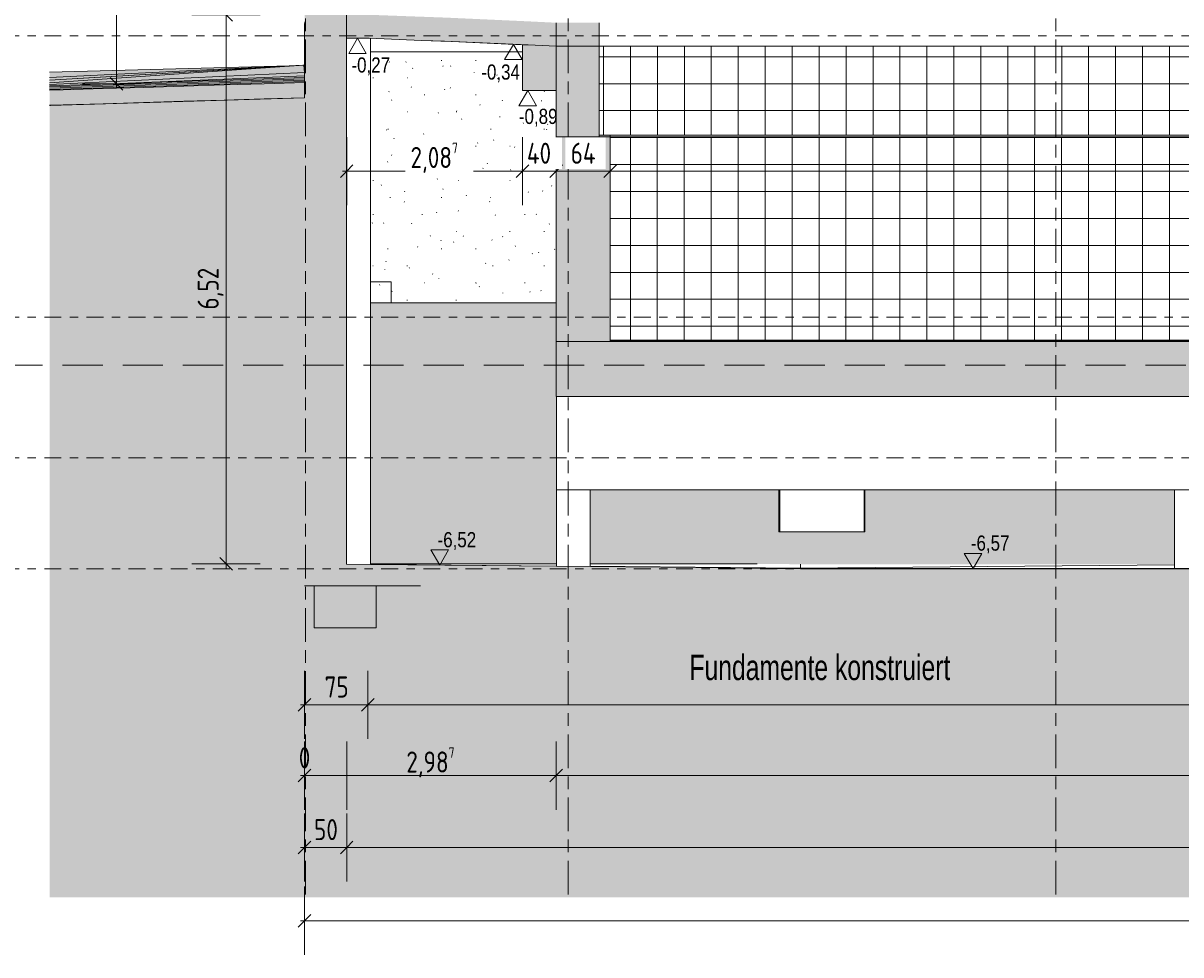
# Model space of a CAD drawing. Header units: metres. Extents: x 2 to 230, y -14 to 869.
# Tile 2 of 71: x 17 to 31, y -14 to -3. Entities that reach past the tile are written whole.
import ezdxf

# ---------------------------------------------------------------- set-up
doc = ezdxf.new("R2010")
doc.units = ezdxf.units.M
for name, pattern in [('_Ebene_', [0.4, 0.2, -0.1, 0, -0.1]), ('_Rasterlinie_', [0.75, 0.4, -0.1, 0.15, -0.1]), ('Abgebrochen', [0.714375, 0.47625, -0.238125])]:
    doc.linetypes.add(name, pattern=pattern)
for name, color, linetype, lineweight in [('A_Bem', 7, 'Continuous', 5), ('A_Bem-100', 7, 'Continuous', 5), ('A_Detailelemente', 7, 'Continuous', 9), ('A_Ebenen', 50, 'Continuous', 5), ('A_Geschossdecken', 7, 'Continuous', 5), ('A_Geschossdecken_Oberflächenschraffur', 7, 'Continuous', 5), ('A_Geschossdecken_Schraffur', 7, 'Continuous', 5), ('A_Hoehenkoten', 124, 'Continuous', 5), ('A_Linien_Feine Linien', 7, 'Continuous', 5), ('A_Notizen', 50, 'Continuous', 5), ('A_Raster', 128, 'Continuous', 5), ('A_Skelettbau_Tragwerk Stahlbeton', 142, 'Continuous', 5), ('A_Tragwerksstützen', 7, 'Continuous', 5), ('A_Tuer', 128, 'Continuous', 5), ('A_Türen_Element', 128, 'Continuous', 5), ('A_Türen_Rahmen', 128, 'Continuous', 5), ('A_Wand', 244, 'Continuous', 5), ('A_Wand_Schraff', 1, 'Continuous', 5), ('A_Wände_Oberflächenschraffur', 244, 'Continuous', 5)]:
    doc.layers.add(name, color=color, linetype=linetype, lineweight=lineweight)
doc.styles.add('Arial', font='arial.ttf', dxfattribs={"width": 0.8, "height": 0.18})
doc.styles.add('Arial_1', font='arial.ttf', dxfattribs={"width": 0.7, "height": 0.3})
doc.styles.add('ISOCPEUR_1', font='isocpeur.ttf', dxfattribs={"width": 0.8, "height": 0.25})
doc.dimstyles.new('BLB-Standard_2_5_Aussen', dxfattribs={"dimscale": 0.3048, "dimtxt": 0.248995, "dimasz": 0.492126, "dimexe": 1.32874, "dimexo": 0.0625, "dimgap": 0.032808, "dimtad": 1, "dimrnd": 0.001, "dimzin": 0, "dimdsep": 46, "dimtxsty": 'ISOCPEUR_1', "dimblk1": 'OBLIQUE', "dimblk2": 'OBLIQUE', "dimsah": 1, "dimcen": 0.09, "dimdle": 0.164042, "dimazin": 0, "dimtfac": 1, "dimtdec": 4, "dimtix": 1, "dimtmove": 0, "dimatfit": 3, "dimfxl": 1.32874, "dimfxlon": 1, "dimtvp": 1, "dimtolj": 1, "dimtzin": 0, "dimarcsym": 2})
doc.dimstyles.new('BLB-Standard_2_5_Aussen_1', dxfattribs={"dimscale": 0.3048, "dimtxt": 0.248995, "dimasz": 0.492126, "dimexe": 1.32874, "dimexo": 0.0625, "dimgap": 0.032808, "dimtad": 1, "dimdec": 1, "dimlfac": 100, "dimrnd": 0.1, "dimdsep": 46, "dimtxsty": 'ISOCPEUR_1', "dimblk1": 'OBLIQUE', "dimblk2": 'OBLIQUE', "dimsah": 1, "dimcen": 0.09, "dimdle": 0.164042, "dimazin": 0, "dimtfac": 1, "dimtdec": 4, "dimtix": 1, "dimtmove": 0, "dimatfit": 3, "dimfxl": 1.32874, "dimfxlon": 1, "dimtvp": 1, "dimtolj": 1, "dimtzin": 0, "dimarcsym": 2})
doc.dimstyles.new('BLB-Standard_2_5_Aussen_maskiert', dxfattribs={"dimscale": 0.3048, "dimtxt": 0.248995, "dimasz": 0.492126, "dimexe": 1.32874, "dimexo": 0.0625, "dimgap": 0.032808, "dimtad": 1, "dimdec": 1, "dimlfac": 100, "dimrnd": 0.1, "dimdsep": 46, "dimtxsty": 'ISOCPEUR_1', "dimblk1": 'OBLIQUE', "dimblk2": 'OBLIQUE', "dimsah": 1, "dimcen": 0.09, "dimdle": 0.164042, "dimazin": 0, "dimtfac": 1, "dimtdec": 4, "dimtix": 1, "dimtmove": 0, "dimatfit": 3, "dimfxl": 1.32874, "dimfxlon": 1, "dimtvp": 1, "dimtfill": 1, "dimtolj": 1, "dimtzin": 0, "dimarcsym": 2})
doc.dimstyles.new('BLB-Standard_2_5_Aussen_maskiert_1', dxfattribs={"dimscale": 0.3048, "dimtxt": 0.248995, "dimasz": 0.492126, "dimexe": 1.32874, "dimexo": 0.0625, "dimgap": 0.032808, "dimtad": 1, "dimrnd": 0.001, "dimzin": 0, "dimdsep": 46, "dimtxsty": 'ISOCPEUR_1', "dimblk1": 'OBLIQUE', "dimblk2": 'OBLIQUE', "dimsah": 1, "dimcen": 0.09, "dimdle": 0.164042, "dimazin": 0, "dimtfac": 1, "dimtdec": 4, "dimtix": 1, "dimtmove": 0, "dimatfit": 3, "dimfxl": 1.32874, "dimfxlon": 1, "dimtvp": 1, "dimtfill": 1, "dimtolj": 1, "dimtzin": 0, "dimarcsym": 2})
pattern_1 = [(0.001, (0.0962466, -6.664), (-5.236e-08, 0.003), []), (90, (0.09625, -6.664), (-0.32, 2e-17), [])]
pattern_2 = [(0, (0.11825, 18.796), (0.813, 0.203), [0.007, -0.603, 0.007, -0.603, -3.251]), (0, (0.11825, 18.796), (0.813, 0.203), [-1.219, 0.007, -1.212, 0.007, -0.603, -1.422]), (0, (0.11825, 18.796), (0.813, 0.203), [-3.048, 0.007, -0.4, 0.007, -1.009]), (120, (0.42325, 18.897), (-0.58230316, 0.60257865), [0.007, -0.603, 0.007, -0.603, -3.251]), (120, (0.42325, 18.897), (-0.58230316, 0.60257865), [-1.219, 0.007, -1.212, 0.007, -0.603, -1.422]), (120, (0.42325, 18.897), (-0.58230316, 0.60257865), [-3.048, 0.007, -0.4, 0.007, -1.009]), (240, (0.52425, 19.304), (-0.23069684, -0.80557865), [0.007, -0.603, 0.007, -0.603, -3.251]), (240, (0.52425, 19.304), (-0.23069684, -0.80557865), [-1.219, 0.007, -1.212, 0.007, -0.603, -1.422]), (240, (0.52425, 19.304), (-0.23069684, -0.80557865), [-3.048, 0.007, -0.4, 0.007, -1.009])]
pattern_3 = [(0, (0.09925, 18.796), (0, 0.32), []), (90, (0.09925, 18.796), (-0.32, 2e-17), [])]
pattern_4 = [(0, (0.10025, 18.796), (0, 0.32), []), (90, (0.10025, 18.796), (-0.32, 2e-17), [])]

# ---------------------------------------------------------------- blocks, each defined once
blk = doc.blocks.new('TU DF 1 - Stahl-Eckzarge flächenbündig - DL - 1000 x 2020-8580540-G')
at = {"layer": 'A_Türen_Element', "color": 250, "lineweight": 9}
for p, q in [((-17.579, -8.425), (-17.579, -8.925)), ((-16.577, -8.925), (-16.577, -8.425)), ((-16.577, -8.925), (-17.579, -8.925))]:
    blk.add_line(p, q, dxfattribs=at)
at = {"layer": 'A_Türen_Rahmen', "color": 250, "lineweight": 9}
for p, q in [((-17.588, -8.425), (-17.588, -8.925)), ((-17.583, -8.925), (-17.583, -8.425)), ((-16.573, -8.925), (-16.573, -8.425)), ((-16.568, -8.425), (-16.568, -8.925)), ((-17.588, -8.925), (-17.583, -8.925)), ((-16.568, -8.925), (-16.573, -8.925)), ((-16.568, -8.925), (-16.568, -8.925))]:
    blk.add_line(p, q, dxfattribs=at)
blk = doc.blocks.new('DIMBLOCK1-G')
at = {"layer": 'A_Bem-100'}
for p, q in [((20.231, -13.137), (20.231, -13.947)), ((20.231, -13.542), (20.231, -13.137)), ((72.082, -13.137), (72.082, -13.947)), ((72.082, -13.542), (72.082, -13.137)), ((20.181, -13.542), (72.132, -13.542))]:
    blk.add_line(p, q, dxfattribs=at)
at = {"layer": 'A_Bem-100', "lineweight": 9}
for p, q in [((20.231, -13.542), (20.306, -13.467)), ((72.082, -13.542), (72.157, -13.467)), ((20.231, -13.542), (20.156, -13.617)), ((72.082, -13.542), (72.007, -13.617))]:
    blk.add_line(p, q, dxfattribs=at)
at = {"layer": 'A_Bem-100', "color": 0, "insert": (45.835, -13.205), "char_height": 0.25, "width": 0.77084, "attachment_point": 1, "line_spacing_factor": 1.149209, "style": 'ISOCPEUR_1'}
blk.add_mtext('51,85\\A2\\H0.5x;\\S1^  ;\\H2x;', dxfattribs=at)
blk = doc.blocks.new('_Oblique')
at = {"color": 0, "linetype": 'ByBlock', "lineweight": -2}
blk.add_line((-0.5, -0.5), (0.5, 0.5), dxfattribs=at)
blk = doc.blocks.new('DIMBLOCK2-G')
at = {"layer": 'A_Bem-100'}
for p, q in [((20.231, -12.267), (20.231, -13.077)), ((20.231, -12.672), (20.231, -12.267)), ((20.731, -12.267), (20.731, -13.077)), ((20.731, -12.672), (20.731, -12.267)), ((20.181, -12.672), (20.731, -12.672))]:
    blk.add_line(p, q, dxfattribs=at)
at = {"layer": 'A_Bem-100', "lineweight": 9}
for p, q in [((20.231, -12.672), (20.306, -12.597)), ((20.731, -12.672), (20.806, -12.597)), ((20.231, -12.672), (20.156, -12.747)), ((20.731, -12.672), (20.656, -12.747))]:
    blk.add_line(p, q, dxfattribs=at)
at = {"layer": 'A_Bem-100', "color": 0, "insert": (20.344, -12.335), "char_height": 0.25, "width": 0.32865, "attachment_point": 1, "line_spacing_factor": 1.149209, "style": 'ISOCPEUR_1'}
blk.add_mtext('50', dxfattribs=at)
blk = doc.blocks.new('DIMBLOCK3-G')
at = {"layer": 'A_Bem-100'}
for p, q in [((20.731, -12.267), (20.731, -13.077)), ((20.731, -12.672), (20.731, -12.267)), ((44.163, -12.267), (44.163, -13.077)), ((44.163, -12.672), (44.163, -12.267)), ((20.731, -12.672), (44.163, -12.672))]:
    blk.add_line(p, q, dxfattribs=at)
at = {"layer": 'A_Bem-100', "lineweight": 9}
for p, q in [((20.731, -12.672), (20.806, -12.597)), ((44.163, -12.672), (44.238, -12.597)), ((20.731, -12.672), (20.656, -12.747)), ((44.163, -12.672), (44.088, -12.747))]:
    blk.add_line(p, q, dxfattribs=at)
at = {"layer": 'A_Bem-100', "color": 0, "insert": (32.084, -12.335), "char_height": 0.25, "width": 0.87242, "attachment_point": 1, "line_spacing_factor": 1.149209, "style": 'ISOCPEUR_1'}
blk.add_mtext('23,43\\A2\\H0.5x;\\S2^  ;\\H2x;', dxfattribs=at)
blk = doc.blocks.new('DIMBLOCK8-G')
at = {"layer": 'A_Bem-100'}
for p, q in [((20.231, -10.574), (20.231, -11.384)), ((20.231, -10.979), (20.231, -10.574)), ((20.981, -10.574), (20.981, -11.384)), ((20.981, -10.979), (20.981, -10.574)), ((20.181, -10.979), (20.981, -10.979))]:
    blk.add_line(p, q, dxfattribs=at)
at = {"layer": 'A_Bem-100', "lineweight": 9}
for p, q in [((20.231, -10.979), (20.156, -11.054)), ((20.231, -10.979), (20.306, -10.904)), ((20.981, -10.979), (20.906, -11.054)), ((20.981, -10.979), (21.056, -10.904))]:
    blk.add_line(p, q, dxfattribs=at)
at = {"layer": 'A_Bem-100', "color": 0, "insert": (20.469, -10.642), "char_height": 0.25, "width": 0.32865, "attachment_point": 1, "line_spacing_factor": 1.149209, "style": 'ISOCPEUR_1'}
blk.add_mtext('75', dxfattribs=at)
blk = doc.blocks.new('DIMBLOCK9-G')
at = {"layer": 'A_Bem-100'}
for p, q in [((20.981, -10.574), (20.981, -11.384)), ((20.981, -10.979), (20.981, -10.574)), ((43.897, -10.574), (43.897, -11.384)), ((43.897, -10.979), (43.897, -10.574)), ((20.981, -10.979), (43.897, -10.979))]:
    blk.add_line(p, q, dxfattribs=at)
at = {"layer": 'A_Bem-100', "lineweight": 9}
for p, q in [((20.981, -10.979), (20.906, -11.054)), ((20.981, -10.979), (21.056, -10.904)), ((43.897, -10.979), (43.822, -11.054)), ((43.897, -10.979), (43.972, -10.904))]:
    blk.add_line(p, q, dxfattribs=at)
at = {"layer": 'A_Bem-100', "color": 0, "insert": (32.105, -10.642), "char_height": 0.25, "width": 0.80072, "attachment_point": 1, "line_spacing_factor": 1.149209, "style": 'ISOCPEUR_1'}
blk.add_mtext('22,91\\A2\\H0.5x;\\S6^  ;\\H2x;', dxfattribs=at)
blk = doc.blocks.new('Höhenkoten - leer-6237472-G')
at = {"layer": 'A_Hoehenkoten'}
for p, q in [((-21.512, -9.14), (-21.72, -9.14)), ((-21.616, -9.32), (-21.72, -9.14)), ((-21.616, -9.32), (-21.512, -9.14))]:
    blk.add_line(p, q, dxfattribs=at)
blk = doc.blocks.new('DIMBLOCK18-G')
at = {"layer": 'A_Bem-100', "lineweight": 9}
for p, q in [((19.299, -2.785), (19.224, -2.71)), ((19.299, -2.785), (19.374, -2.86)), ((19.299, -9.305), (19.224, -9.23)), ((19.299, -9.305), (19.374, -9.38))]:
    blk.add_line(p, q, dxfattribs=at)
at = {"layer": 'A_Bem-100'}
for p, q in [((19.704, -2.785), (18.894, -2.785)), ((19.299, -9.355), (19.299, -2.785)), ((19.299, -2.785), (19.704, -2.785)), ((19.704, -9.305), (18.894, -9.305)), ((19.299, -9.305), (19.704, -9.305))]:
    blk.add_line(p, q, dxfattribs=at)
at = {"layer": 'A_Bem-100', "color": 0, "insert": (18.962, -6.285), "char_height": 0.25, "width": 0.57664, "attachment_point": 1, "rotation": 90, "line_spacing_factor": 1.149209, "style": 'ISOCPEUR_1'}
blk.add_mtext('6,52', dxfattribs=at)
blk = doc.blocks.new('DIMBLOCK24-G')
at = {"layer": 'A_Bem-100', "lineweight": 9}
for p, q in [((17.999, 8.865), (17.924, 8.94)), ((17.999, 8.865), (18.074, 8.79)), ((17.999, -3.604), (17.924, -3.529)), ((17.999, -3.604), (18.074, -3.679))]:
    blk.add_line(p, q, dxfattribs=at)
at = {"layer": 'A_Bem-100'}
for p, q in [((18.404, 8.865), (17.594, 8.865)), ((17.999, -3.654), (17.999, 8.915)), ((17.999, 8.865), (18.404, 8.865)), ((18.404, -3.604), (17.594, -3.604)), ((17.999, -3.604), (18.404, -3.604))]:
    blk.add_line(p, q, dxfattribs=at)
at = {"layer": 'A_Bem-100', "color": 0, "insert": (17.662, 2.287), "char_height": 0.25, "width": 0.82462, "attachment_point": 1, "rotation": 90, "line_spacing_factor": 1.149209, "style": 'ISOCPEUR_1'}
blk.add_mtext('12,46\\A2\\H0.5x;\\S9^  ;\\H2x;', dxfattribs=at)
blk = doc.blocks.new('DIMBLOCK40-G')
at = {"layer": 'A_Bem-100'}
for p, q in [((20.231, -11.414), (20.231, -12.224)), ((20.231, -11.819), (20.231, -11.414)), ((20.731, -11.414), (20.731, -12.224)), ((20.731, -11.819), (20.731, -11.414)), ((20.181, -11.819), (20.231, -11.819))]:
    blk.add_line(p, q, dxfattribs=at)
at = {"layer": 'A_Bem-100', "lineweight": 9}
for q in [(20.156, -11.894), (20.156, -11.894), (20.306, -11.744), (20.306, -11.744)]:
    blk.add_line((20.231, -11.819), q, dxfattribs=at)
at = {"layer": 'A_Bem-100', "color": 0, "insert": (20.162, -11.482), "char_height": 0.25, "width": 0.16433, "attachment_point": 1, "line_spacing_factor": 1.149209, "style": 'ISOCPEUR_1'}
blk.add_mtext('0', dxfattribs=at)
blk = doc.blocks.new('DIMBLOCK41-G')
at = {"layer": 'A_Bem-100'}
for p, q in [((20.731, -11.414), (20.731, -12.224)), ((20.731, -11.819), (20.731, -11.414)), ((23.218, -11.414), (23.218, -12.224)), ((23.218, -11.819), (23.218, -11.414)), ((20.231, -11.819), (23.218, -11.819))]:
    blk.add_line(p, q, dxfattribs=at)
at = {"layer": 'A_Bem-100', "lineweight": 9}
for p, q in [((20.231, -11.819), (20.156, -11.894)), ((20.231, -11.819), (20.306, -11.744)), ((23.218, -11.819), (23.143, -11.894)), ((23.218, -11.819), (23.293, -11.744))]:
    blk.add_line(p, q, dxfattribs=at)
at = {"layer": 'A_Bem-100', "color": 0, "insert": (21.439, -11.482), "char_height": 0.25, "width": 0.68419, "attachment_point": 1, "line_spacing_factor": 1.149209, "style": 'ISOCPEUR_1'}
blk.add_mtext('2,98\\A2\\H0.5x;\\S7^  ;\\H2x;', dxfattribs=at)
blk = doc.blocks.new('DIMBLOCK42-G')
at = {"layer": 'A_Bem-100'}
for p, q in [((23.218, -11.414), (23.218, -12.224)), ((23.218, -11.819), (23.218, -11.414)), ((40.909, -11.414), (40.909, -12.224)), ((40.909, -11.819), (40.909, -11.414)), ((23.218, -11.819), (40.909, -11.819))]:
    blk.add_line(p, q, dxfattribs=at)
at = {"layer": 'A_Bem-100', "lineweight": 9}
for p, q in [((23.218, -11.819), (23.143, -11.894)), ((23.218, -11.819), (23.293, -11.744)), ((40.909, -11.819), (40.834, -11.894)), ((40.909, -11.819), (40.984, -11.744))]:
    blk.add_line(p, q, dxfattribs=at)
at = {"layer": 'A_Bem-100', "color": 0, "insert": (31.742, -11.482), "char_height": 0.25, "width": 0.77084, "attachment_point": 1, "line_spacing_factor": 1.149209, "style": 'ISOCPEUR_1'}
blk.add_mtext('17,69\\A2\\H0.5x;\\S1^  ;\\H2x;', dxfattribs=at)
blk = doc.blocks.new('DIMBLOCK58-G')
at = {"layer": 'A_Bem-100'}
for p, q in [((23.858, -4.237), (23.858, -5.047)), ((23.858, -4.642), (23.858, -4.237)), ((40.269, -4.237), (40.269, -5.047)), ((40.269, -4.642), (40.269, -4.237)), ((40.269, -4.642), (23.858, -4.642))]:
    blk.add_line(p, q, dxfattribs=at)
at = {"layer": 'A_Bem-100', "lineweight": 9}
for p, q in [((23.858, -4.642), (23.783, -4.717)), ((23.858, -4.642), (23.933, -4.567)), ((40.269, -4.642), (40.194, -4.717)), ((40.269, -4.642), (40.344, -4.567))]:
    blk.add_line(p, q, dxfattribs=at)
at = {"layer": 'A_Bem-100', "color": 0, "insert": (31.752, -4.305), "char_height": 0.25, "width": 0.74694, "attachment_point": 1, "line_spacing_factor": 1.149209, "style": 'ISOCPEUR_1', "bg_fill": 3, "box_fill_scale": 1.25, "bg_fill_color": 256, "bg_fill_true_color": 13158600, "bg_fill_transparency": 0}
blk.add_mtext('16,41\\A2\\H0.5x;\\S1^  ;\\H2x;', dxfattribs=at)
blk = doc.blocks.new('DIMBLOCK59-G')
at = {"layer": 'A_Bem-100'}
for p, q in [((23.218, -4.237), (23.218, -5.047)), ((23.218, -4.642), (23.218, -4.237)), ((23.858, -4.237), (23.858, -5.047)), ((23.858, -4.642), (23.858, -4.237)), ((23.858, -4.642), (23.218, -4.642))]:
    blk.add_line(p, q, dxfattribs=at)
at = {"layer": 'A_Bem-100', "lineweight": 9}
for p, q in [((23.218, -4.642), (23.143, -4.717)), ((23.218, -4.642), (23.293, -4.567)), ((23.858, -4.642), (23.783, -4.717)), ((23.858, -4.642), (23.933, -4.567))]:
    blk.add_line(p, q, dxfattribs=at)
at = {"layer": 'A_Bem-100', "color": 0, "insert": (23.391, -4.305), "char_height": 0.25, "width": 0.35255, "attachment_point": 1, "line_spacing_factor": 1.149209, "style": 'ISOCPEUR_1', "bg_fill": 3, "box_fill_scale": 1.25, "bg_fill_color": 256, "bg_fill_true_color": 13158600, "bg_fill_transparency": 0}
blk.add_mtext('64', dxfattribs=at)
blk = doc.blocks.new('DIMBLOCK60-G')
at = {"layer": 'A_Bem-100'}
for p, q in [((22.818, -4.237), (22.818, -5.047)), ((22.818, -4.642), (22.818, -4.237)), ((23.218, -4.237), (23.218, -5.047)), ((23.218, -4.642), (23.218, -4.237)), ((23.218, -4.642), (22.818, -4.642))]:
    blk.add_line(p, q, dxfattribs=at)
at = {"layer": 'A_Bem-100', "lineweight": 9}
for p, q in [((22.818, -4.642), (22.743, -4.717)), ((22.818, -4.642), (22.893, -4.567)), ((23.218, -4.642), (23.143, -4.717)), ((23.218, -4.642), (23.293, -4.567))]:
    blk.add_line(p, q, dxfattribs=at)
at = {"layer": 'A_Bem-100', "color": 0, "insert": (22.871, -4.305), "char_height": 0.25, "width": 0.35255, "attachment_point": 1, "line_spacing_factor": 1.149209, "style": 'ISOCPEUR_1', "bg_fill": 3, "box_fill_scale": 1.25, "bg_fill_color": 256, "bg_fill_true_color": 13158600, "bg_fill_transparency": 0}
blk.add_mtext('40', dxfattribs=at)
blk = doc.blocks.new('DIMBLOCK61-G')
at = {"layer": 'A_Bem-100'}
for p, q in [((20.731, -4.237), (20.731, -5.047)), ((20.731, -4.642), (20.731, -4.237)), ((22.818, -4.237), (22.818, -5.047)), ((22.818, -4.642), (22.818, -4.237)), ((22.818, -4.642), (20.681, -4.642))]:
    blk.add_line(p, q, dxfattribs=at)
at = {"layer": 'A_Bem-100', "lineweight": 9}
for p, q in [((20.731, -4.642), (20.656, -4.717)), ((20.731, -4.642), (20.806, -4.567)), ((22.818, -4.642), (22.743, -4.717)), ((22.818, -4.642), (22.893, -4.567))]:
    blk.add_line(p, q, dxfattribs=at)
at = {"layer": 'A_Bem-100', "color": 0, "insert": (21.489, -4.305), "char_height": 0.25, "width": 0.68419, "attachment_point": 1, "line_spacing_factor": 1.149209, "style": 'ISOCPEUR_1', "bg_fill": 3, "box_fill_scale": 1.25, "bg_fill_color": 256, "bg_fill_true_color": 13158600, "bg_fill_transparency": 0}
blk.add_mtext('2,08\\A2\\H0.5x;\\S7^  ;\\H2x;', dxfattribs=at)

msp = doc.modelspace()

# ---------------------------------------------------------------- hatches: boundary and pattern name
at = {"layer": 'A_Detailelemente'}
msp.add_hatch(color=254, dxfattribs=at).paths.add_polyline_path([(73.8044, -13.2636), (77.5778, -13.2636), (77.5778, -3.5972), (77.5566, -3.5972), (75.0032, -3.535), (75.0032, -3.4313), (74.5135, -3.4313), (74.5135, -6.3951), (74.9512, -6.3951), (74.9512, -7.2451), (73.8712, -7.2451), (73.8712, -6.3951), (72.0969, -6.3951), (72.0969, -7.1851), (72.4312, -7.1851), (72.4312, -8.0351), (71.3512, -8.0351), (71.3512, -7.1851), (63.9041, -7.1851), (63.9041, -8.0351), (62.9728, -8.0351), (62.9728, -7.1851), (57.5214, -7.1851), (57.5214, -9.5651), (57.7928, -9.5651), (57.7928, -10.0651), (56.7928, -10.0651), (56.7928, -9.5651), (44.8133, -9.5651), (44.8133, -10.0651), (43.8133, -10.0651), (43.8133, -9.5651), (21.6076, -9.5651), (21.6076, -10.2851), (20.1076, -10.2851), (20.1076, -9.5651), (20.2308, -9.5651), (20.2308, -3.7704), (17.2026, -3.8625), (17.2026, -13.2636), (70.0309, -13.2636)], flags=0)
at = {"layer": 'A_Geschossdecken_Oberflächenschraffur'}
for points in [[(17.2026, -3.612), (20.2308, -3.4706), (20.2209, -3.3851), (17.2026, -3.5932), (17.2026, -3.6112)], [(17.2026, -3.5631), (20.1507, -3.388), (17.2026, -3.5291), (17.2026, -3.5631)], [(17.2026, -3.5932), (20.1507, -3.3892), (17.2026, -3.5632), (17.2026, -3.5796)], [(17.2026, -3.5291), (20.0327, -3.3933), (17.2026, -3.4671)], [(20.2308, -3.4706), (20.2308, -3.3865), (20.2209, -3.3851)], [(20.2308, -3.3865), (20.2308, -3.3853), (20.2209, -3.3851)], [(17.2026, -3.6292), (18.0016, -3.6016), (20.2308, -3.5106), (20.2308, -3.4706), (17.2026, -3.612), (17.2026, -3.6239)], [(17.2026, -3.6412), (20.2308, -3.5466), (20.2308, -3.5286), (17.2026, -3.6292), (17.2026, -3.6406)], [(17.2026, -3.6557), (20.2308, -3.5631), (20.2308, -3.5466), (17.2026, -3.6412), (17.2026, -3.6472)], [(17.2026, -3.672), (20.2308, -3.5796), (20.2308, -3.5631), (17.2026, -3.6557), (17.2026, -3.6702)], [(17.3976, -3.6227), (20.2308, -3.5286), (20.2308, -3.5106), (17.8409, -3.6075), (17.6063, -3.6155)], [(17.2026, -3.6804), (20.2308, -3.5904), (20.2308, -3.5796), (17.2026, -3.672), (17.2026, -3.6795)], [(17.2176, -3.8623), (18.7969, -3.813), (17.2546, -3.8588)], [(17.2122, -3.8625), (17.2176, -3.8623), (17.2546, -3.8588), (17.2026, -3.8604), (17.2026, -3.8625)]]:
    msp.add_hatch(color=8, dxfattribs=at).paths.add_polyline_path(points, flags=0)
h = msp.add_hatch(dxfattribs=at)
h.set_pattern_fill('FP_13', color=133, style=0, pattern_type=2)
h.set_pattern_definition(pattern_1)
h.paths.add_polyline_path([(23.8578, -6.6658), (34.6821, -6.6656), (39.3959, -6.6487), (23.8578, -6.6497)], flags=0)
h = msp.add_hatch(dxfattribs=at)
h.set_pattern_fill('FP_13', color=133, style=0, pattern_type=2)
h.set_pattern_definition(pattern_1)
h.paths.add_polyline_path([(23.8578, -6.6658), (34.6821, -6.6656), (39.3959, -6.6487), (23.8578, -6.6497)], flags=0)
at = {"layer": 'A_Geschossdecken_Schraffur', "lineweight": 9}
h = msp.add_hatch(color=253, dxfattribs=at)
h.paths.add_polyline_path([(23.2178, -3.1601), (23.2176, -2.8801), (22.8628, -2.8628), (21.8933, -2.8188), (21.4478, -2.8027), (20.9761, -2.7851), (20.7308, -2.7851), (20.7308, -3.0651), (20.9979, -3.0651), (21.6207, -3.0895), (21.9195, -3.1), (22.8846, -3.1437), (23.2176, -3.1601)], flags=0)
h.paths.add_polyline_path([(40.9089, -3.1601), (42.8016, -3.091), (43.7383, -3.0551), (43.7383, -2.7751), (42.5474, -2.8208), (40.9089, -2.8801), (40.9089, -2.9909)], flags=0)
h = msp.add_hatch(color=253, dxfattribs=at)
h.paths.add_polyline_path([(40.4289, -3.1601), (40.9089, -3.1601), (40.9089, -2.8801), (40.4289, -2.8801), (40.4289, -2.9909)], flags=0)
h.paths.add_polyline_path([(23.7278, -3.1601), (23.7278, -2.8801), (23.2178, -2.8801), (23.2178, -3.1601)], flags=0)
for points in [[(17.2026, -3.8604), (20.2308, -3.7704), (20.2308, -3.5904), (17.2026, -3.6804), (17.2026, -3.8)], [(23.2178, -7.3178), (40.9089, -7.3176), (40.9089, -6.6656), (23.2178, -6.6658)], [(21.6076, -9.5651), (44.4633, -9.5651), (44.4633, -9.3335), (41.3675, -9.3477), (37.9196, -9.3459), (32.2964, -9.3587), (31.6196, -9.3593), (30.7118, -9.3626), (26.1196, -9.3626), (24.7495, -9.3473), (20.2308, -9.3051), (20.2308, -9.5651)], [(21.6076, -10.2851), (21.6076, -9.5651), (20.1076, -9.5651), (20.1076, -10.2851), (20.1101, -10.2851)]]:
    msp.add_hatch(color=253, dxfattribs=at).paths.add_polyline_path(points, flags=0)
h = msp.add_hatch(color=253, dxfattribs=at)
h.paths.add_polyline_path([(23.8578, -4.2351), (23.8578, -4.2151), (23.7278, -4.2151), (23.7278, -4.2351), (23.8062, -4.2351)], flags=0)
h.paths.add_polyline_path([(40.2689, -4.2351), (40.4289, -4.2351), (40.4289, -4.2151), (40.2689, -4.2151)], flags=0)
h = msp.add_hatch(color=253, dxfattribs=at)
h.paths.add_polyline_path([(57.7928, -10.0651), (57.7928, -9.5651), (56.7928, -9.5651), (56.7928, -10.0651), (56.8239, -10.0651)], flags=0)
h.paths.add_polyline_path([(20.3447, -10.0651), (21.0808, -10.0651), (21.0808, -9.5651), (20.3447, -9.5651)], flags=0)
h.paths.add_polyline_path([(43.8133, -10.0651), (44.8133, -10.0651), (44.8133, -9.5651), (43.8133, -9.5651), (43.8133, -9.9843)], flags=0)
at = {"layer": 'A_Skelettbau_Tragwerk Stahlbeton'}
msp.add_hatch(color=8, dxfattribs=at).paths.add_polyline_path([(22.8178, -3.6851), (23.2178, -3.6851), (23.2176, -3.1601), (22.8178, -3.1407)], flags=0)
at = {"layer": 'A_Wand_Schraff', "lineweight": 9}
for points in [[(20.5044, -4.049), (20.7308, -4.049), (20.7308, -2.7865), (20.2308, -2.7865), (20.2308, -2.8703), (20.2358, -2.8703), (20.2358, -2.8903), (20.2308, -2.8903), (20.2308, -4.049)], [(23.2178, -4.2351), (23.7278, -4.2351), (23.7278, -3.1601), (23.2178, -3.1601), (23.2178, -3.7247)], [(20.7308, -9.3098), (20.7308, -4.049), (20.2308, -4.049), (20.2308, -9.3051)], [(23.8578, -6.6658), (23.8578, -4.2351), (23.2178, -4.2351), (23.2178, -6.6658)]]:
    msp.add_hatch(color=253, dxfattribs=at).paths.add_polyline_path(points, flags=0)
at = {"layer": 'A_Wände_Oberflächenschraffur'}
h = msp.add_hatch(dxfattribs=at)
h.set_pattern_fill('FP_51', color=133, style=0, pattern_type=2)
h.set_pattern_definition(pattern_4)
h.paths.add_polyline_path([(23.8062, -4.2151), (40.4289, -4.2151), (40.4289, -3.1601), (23.7278, -3.1601), (23.7278, -4.2151)], flags=0)
h = msp.add_hatch(dxfattribs=at)
h.set_pattern_fill('FP_51', color=133, style=0, pattern_type=2)
h.set_pattern_definition(pattern_4)
h.paths.add_polyline_path([(23.8062, -4.2151), (40.4289, -4.2151), (40.4289, -3.1601), (23.7278, -3.1601), (23.7278, -4.2151)], flags=0)
h = msp.add_hatch(dxfattribs=at)
h.set_pattern_fill('FP_21', style=0, pattern_type=2)
h.set_pattern_definition(pattern_2)
h.paths.add_polyline_path([(23.2178, -6.2051), (23.2176, -3.6851), (22.8178, -3.6851), (22.8178, -3.2251), (21.0126, -3.2251), (21.0126, -6.2051)], flags=0)
h = msp.add_hatch(dxfattribs=at)
h.set_pattern_fill('FP_50', color=133, style=0, pattern_type=2)
h.set_pattern_definition(pattern_3)
h.paths.add_polyline_path([(40.2689, -6.6488), (40.2689, -4.2351), (23.8578, -4.2351), (23.8578, -6.6487), (39.8433, -6.6488)], flags=0)
h = msp.add_hatch(dxfattribs=at)
h.set_pattern_fill('FP_50', color=133, style=0, pattern_type=2)
h.set_pattern_definition(pattern_3)
h.paths.add_polyline_path([(40.2689, -6.6488), (40.2689, -4.2351), (23.8578, -4.2351), (23.8578, -6.6487), (39.8433, -6.6488)], flags=0)
h = msp.add_hatch(dxfattribs=at)
h.set_pattern_fill('FP_21', style=0, pattern_type=2)
h.set_pattern_definition(pattern_2)
h.paths.add_polyline_path([(21.0126, -6.2051), (21.2585, -6.2051), (21.2585, -5.9551), (21.0126, -5.9551)], flags=0)
h = msp.add_hatch(dxfattribs=at)
h.set_pattern_fill('FP_21', style=0, pattern_type=2)
h.set_pattern_definition(pattern_2)
h.paths.add_polyline_path([(31.9661, -9.359), (31.9976, -9.3584), (31.9974, -9.3584)], flags=0)
h.paths.add_polyline_path([(42.2424, -9.3117), (42.2424, -6.2051), (40.9089, -6.2051), (40.9089, -7.3176), (40.904, -7.3176), (40.9032, -9.3097), (42.2017, -9.3116)], flags=0)
h.paths.add_polyline_path([(32.0914, -9.3104), (32.0914, -9.0501), (34.1003, -9.0501), (34.1003, -9.3104), (34.7302, -9.3104), (35.2855, -9.3078), (37.9196, -9.3078), (38.6042, -9.3061), (40.5032, -9.309), (40.5032, -8.4251), (31.0593, -8.4251), (31.0593, -9.3095), (31.6196, -9.3104)], flags=0)
h.paths.add_polyline_path([(26.8756, -9.3095), (30.5593, -9.3084), (30.5593, -8.4251), (26.8847, -8.4251), (26.8846, -8.9251), (26.8796, -8.9247), (26.8796, -8.4251), (26.8757, -8.4251), (26.8747, -8.9251), (25.8737, -8.9251), (25.8737, -8.4251), (25.8697, -8.4251), (25.8697, -8.9251), (25.8647, -8.9251), (25.8647, -8.4251), (23.6232, -8.4251), (23.6232, -9.3051), (25.6064, -9.3051), (26.1196, -9.3095), (26.6363, -9.3095)], flags=0)
h.paths.add_polyline_path([(21.0126, -9.3051), (23.2232, -9.3051), (23.2228, -7.3178), (23.2178, -7.3178), (23.2178, -6.2051), (21.0126, -6.2056), (21.0126, -9.2659)], flags=0)

# ---------------------------------------------------------------- linework, layer by layer
at = {"layer": 'A_Ebenen', "color": 130, "linetype": '_Ebene_', "lineweight": 9}
for p, q in [((77.8421, -3.0351), (16.3367, -3.0351)), ((77.8421, -6.3751), (16.3367, -6.3751)), ((77.8421, -8.0451), (16.3367, -8.0451)), ((77.8421, -9.3651), (16.3367, -9.3651))]:
    msp.add_line(p, q, dxfattribs=at)
at = {"layer": 'A_Ebenen', "color": 31, "linetype": 'Abgebrochen'}
msp.add_line((77.8421, -6.9451), (16.3367, -6.9451), dxfattribs=at)
at = {"layer": 'A_Geschossdecken', "color": 250, "lineweight": 9}
for p, q in [((23.2178, -2.8801), (23.2178, -3.1601)), ((23.7278, -3.1601), (23.7278, -2.8801)), ((20.7308, -3.0651), (20.9979, -3.0651)), ((20.9979, -3.0651), (21.6207, -3.0895)), ((21.6207, -3.0895), (21.8933, -3.0988)), ((21.8494, -3.0984), (21.6207, -3.0895)), ((21.8933, -3.0999), (21.8494, -3.0984)), ((21.8933, -3.0988), (22.8846, -3.1437)), ((21.8933, -3.0988), (21.8933, -3.0999)), ((22.8178, -3.1418), (21.8933, -3.0999)), ((22.8846, -3.1437), (23.2176, -3.1601)), ((23.2176, -3.1601), (40.9089, -3.1601)), ((22.8178, -3.2251), (21.0126, -3.2251)), ((17.2026, -3.5632), (20.2209, -3.3851)), ((20.2119, -3.3851), (17.2026, -3.5631)), ((17.2026, -3.5291), (20.2119, -3.3851)), ((20.2209, -3.3851), (17.2026, -3.5932)), ((17.2026, -3.4671), (20.0502, -3.3928)), ((20.2308, -3.3851), (20.2119, -3.3851)), ((20.2209, -3.3851), (20.2308, -3.4706)), ((20.2209, -3.3851), (20.2308, -3.3853)), ((20.2209, -3.3851), (20.2308, -3.3865)), ((20.2308, -3.4706), (17.2026, -3.612)), ((20.2308, -3.5286), (17.2026, -3.6292)), ((17.2026, -3.6412), (20.2308, -3.5466)), ((17.2026, -3.6557), (20.2308, -3.5631)), ((17.9415, -3.604), (20.2308, -3.5106)), ((17.2026, -3.672), (20.2308, -3.5796)), ((17.7938, -3.6096), (17.9173, -3.605)), ((20.2308, -3.7704), (20.2308, -3.5904)), ((17.2546, -3.8588), (17.2176, -3.8623)), ((23.7278, -4.2151), (23.7278, -4.2351)), ((23.7278, -4.2151), (40.4289, -4.2151)), ((40.4289, -4.2351), (23.7278, -4.2351)), ((23.8578, -4.2351), (23.8578, -4.2151)), ((34.6821, -6.6656), (23.2178, -6.6658)), ((23.2178, -6.6658), (23.2178, -7.3178)), ((23.2178, -7.3178), (34.6821, -7.3176)), ((26.1196, -9.3601), (20.7308, -9.3098)), ((23.2232, -9.3051), (21.0124, -9.3051)), ((23.2232, -9.3305), (21.0124, -9.3117)), ((25.6064, -9.3051), (23.6232, -9.3051)), ((26.1196, -9.3551), (23.6232, -9.3339)), ((26.1196, -9.3095), (26.1196, -9.3626)), ((30.5593, -9.3147), (26.1196, -9.3551)), ((26.1196, -9.3626), (25.1476, -9.351)), ((26.1196, -9.3551), (28.8696, -9.3601)), ((26.1196, -9.3601), (31.3927, -9.3601)), ((30.7118, -9.3626), (26.1196, -9.3626)), ((20.2308, -9.5651), (21.6076, -9.5651)), ((20.3447, -9.5651), (20.3447, -10.0651)), ((21.0808, -10.0651), (21.0808, -9.5651)), ((20.3447, -10.0651), (21.0808, -10.0651))]:
    msp.add_line(p, q, dxfattribs=at)
at = {"layer": 'A_Geschossdecken', "color": 250, "lineweight": 9, "flags": 128}
for points in [[(20.2308, -3.5904), (19.7528, -3.6046), (19.2748, -3.6188), (18.7969, -3.633), (18.3189, -3.6472), (17.8409, -3.6614), (17.3629, -3.6756), (17.2026, -3.6804)], [(17.2026, -3.8604), (17.3629, -3.8556), (17.8409, -3.8414), (18.3189, -3.8272), (18.7969, -3.813), (19.2748, -3.7988), (19.7528, -3.7846), (20.2308, -3.7704)]]:
    msp.add_lwpolyline(points, dxfattribs=at)
at = {"layer": 'A_Linien_Feine Linien'}
for p, q in [((20.2308, -3.7704), (17.2122, -3.8625)), ((17.2122, -3.8625), (17.2026, -3.8625))]:
    msp.add_line(p, q, dxfattribs=at)
at = {"layer": 'A_Raster', "linetype": '_Rasterlinie_', "lineweight": 9}
for p, q in [((20.2408, -13.2288), (20.2408, 12.7435)), ((23.3608, -13.2288), (23.3608, 12.7435)), ((29.1508, -13.2288), (29.1508, 12.7435))]:
    msp.add_line(p, q, dxfattribs=at)
at = {"layer": 'A_Skelettbau_Tragwerk Stahlbeton', "color": 250, "lineweight": 9}
for p, q in [((22.8178, -3.1407), (22.8178, -3.6851)), ((22.8846, -3.1437), (22.8178, -3.1407)), ((23.2176, -3.1601), (22.8846, -3.1437)), ((23.2178, -3.1601), (23.2176, -3.1601)), ((23.2178, -3.6851), (23.2178, -3.1601)), ((22.8178, -3.6851), (23.2178, -3.6851)), ((23.2228, -8.4251), (23.2228, -7.3178)), ((40.5032, -8.4251), (23.6232, -8.4251))]:
    msp.add_line(p, q, dxfattribs=at)
at = {"layer": 'A_Tragwerksstützen', "color": 250, "lineweight": 9}
for p, q in [((21.0126, -9.3124), (21.0126, -3.0657)), ((23.2232, -8.4251), (23.6232, -8.4251)), ((23.2232, -9.3315), (23.2232, -8.4251)), ((23.6232, -9.3352), (23.6232, -8.4251)), ((30.5593, -9.3601), (30.5593, -8.4251)), ((23.2232, -9.3315), (23.6232, -9.3352))]:
    msp.add_line(p, q, dxfattribs=at)
at = {"layer": 'A_Wand', "color": 250, "lineweight": 9}
for p, q in [((20.2358, -2.8703), (20.2358, -2.8903)), ((20.7308, -4.049), (20.7308, -2.7865)), ((20.2358, -2.8903), (20.2308, -2.8903)), ((20.2308, -2.8903), (20.2308, -3.5904)), ((23.2178, -3.1601), (23.2178, -6.6658)), ((23.7278, -4.2151), (23.7278, -3.1601)), ((20.7308, -9.3098), (20.7308, -4.049)), ((23.2178, -4.2351), (23.7278, -4.2351)), ((23.8578, -6.6658), (23.8578, -4.2351)), ((21.2585, -5.9551), (21.0126, -5.9551)), ((21.2585, -6.2051), (21.2585, -5.9551)), ((21.0126, -6.2051), (23.2178, -6.2051)), ((23.2178, -6.6658), (23.8578, -6.6658)), ((23.8578, -6.6487), (39.3959, -6.6487))]:
    msp.add_line(p, q, dxfattribs=at)

# ---------------------------------------------------------------- block references
at = {"layer": 'A_Hoehenkoten', "rotation": 180}
for p in [(-0.7562, -12.3852), (1.2643, -13.0052)]:
    msp.add_blockref('Höhenkoten - leer-6237472-G', p, dxfattribs=at)
at = {"layer": 'A_Hoehenkoten', "extrusion": (0, 0, -1), "rotation": 180}
msp.add_blockref('Höhenkoten - leer-6237472-G', (-44.3259, -12.457), dxfattribs=at)
at = {"layer": 'A_Hoehenkoten'}
for p in [(43.4522, 0), (49.7842, -0.04)]:
    msp.add_blockref('Höhenkoten - leer-6237472-G', p, dxfattribs=at)
at = {"layer": 'A_Tuer', "color": 250, "lineweight": 9}
msp.add_blockref('TU DF 1 - Stahl-Eckzarge flächenbündig - DL - 1000 x 2020-8580540-G', (43.4522, 0), dxfattribs=at)

# ---------------------------------------------------------------- texts
at = {"layer": 'A_Hoehenkoten', "char_height": 0.18, "width": 0.542095, "attachment_point": 1, "line_spacing_factor": 0.941778, "style": 'Arial'}
for s, insert in [('-0,27', (20.7878, -3.2917)), ('-0,34', (22.3298, -3.3753)), ('-0,89', (22.7756, -3.902)), ('-6,52', (21.8102, -8.9279)), ('-6,57', (28.1421, -8.9679))]:
    msp.add_mtext(s, dxfattribs=dict(at, insert=insert))
at = {"layer": 'A_Notizen', "color": 7, "insert": (24.8004, -10.3847), "char_height": 0.3, "width": 3.832868, "attachment_point": 1, "style": 'Arial_1'}
msp.add_mtext('Fundamente konstruiert', dxfattribs=at)

# ---------------------------------------------------------------- dimensions: what is measured, and where the dimension line sits
at = {"layer": 'A_Bem'}
dim = msp.add_linear_dim(base=(17.9989, 8.8649), p1=(18.4039, -3.6041), p2=(18.4039, 8.8649), angle=90, text='\\A1;12,46\\Q;{\\A1;{\\H0.5x;\\S9^ ;}}', dimstyle='BLB-Standard_2_5_Aussen', override={"dimpost": '<>', "dimfxl": 12.469}, dxfattribs=at)
dim.commit()
dim.dimension.update_dxf_attribs({"geometry": 'DIMBLOCK24-G', "text_midpoint": (17.8389, 2.6304)})
dim = msp.add_linear_dim(base=(19.2989, -2.7851), p1=(19.7039, -9.3051), p2=(19.7039, -2.7851), angle=90, dimstyle='BLB-Standard_2_5_Aussen', override={"dimpost": '<>', "dimfxl": 6.52}, dxfattribs=at)
dim.commit()
dim.dimension.update_dxf_attribs({"geometry": 'DIMBLOCK18-G', "text_midpoint": (19.1639, -6.0451)})
for base, p1, p2, override, picture, middle in [((20.9808, -10.9789), (20.2308, -10.5739), (20.9808, -10.5739), {"dimpost": '<>', "dimfxl": 0.75}, 'DIMBLOCK8-G', (20.6058, -10.8439)), ((20.7308, -11.8189), (20.2308, -11.4139), (20.7308, -11.4139), {"dimpost": '<>', "dimfxl": 0.5}, 'DIMBLOCK40-G', (20.4808, -11.6839)), ((20.7308, -12.6719), (20.2308, -12.2669), (20.7308, -12.2669), {"dimpost": '<>', "dimfxl": 0.5}, 'DIMBLOCK2-G', (20.4808, -12.5369))]:
    dim = msp.add_linear_dim(base=base, p1=p1, p2=p2, dimstyle='BLB-Standard_2_5_Aussen_1', override=override, dxfattribs=at)
    dim.commit()
    dim.dimension.update_dxf_attribs({"geometry": picture, "text_midpoint": middle})
for base, p1, p2, text, override, picture, middle in [((43.8967, -10.9789), (20.9808, -10.5739), (43.8967, -10.5739), '\\A1;22,91\\Q;{\\A1;{\\H0.5x;\\S6^ ;}}', {"dimpost": '<>', "dimfxl": 22.915893}, 'DIMBLOCK9-G', (32.4387, -10.8189)), ((23.2178, -11.8189), (20.7308, -11.4139), (23.2178, -11.4139), '\\A1;2,98\\Q;{\\A1;{\\H0.5x;\\S7^ ;}}', {"dimpost": '<>', "dimfxl": 2.487025}, 'DIMBLOCK41-G', (21.9743, -11.6589)), ((40.9089, -11.8189), (23.2178, -11.4139), (40.9089, -11.4139), '\\A1;17,69\\Q;{\\A1;{\\H0.5x;\\S1^ ;}}', {"dimpost": '<>', "dimfxl": 17.691042}, 'DIMBLOCK42-G', (32.0633, -11.6589)), ((44.1633, -12.6719), (20.7308, -12.2669), (44.1633, -12.2669), '\\A1;23,43\\Q;{\\A1;{\\H0.5x;\\S2^ ;}}', {"dimpost": '<>', "dimfxl": 23.432464}, 'DIMBLOCK3-G', (32.447, -12.5119)), ((72.0818, -13.5417), (20.2308, -13.1367), (72.0818, -13.1367), '\\A1;51,85\\Q;{\\A1;{\\H0.5x;\\S1^ ;}}', {"dimpost": '<>', "dimfxl": 51.851047}, 'DIMBLOCK1-G', (46.1563, -13.3817))]:
    dim = msp.add_linear_dim(base=base, p1=p1, p2=p2, text=text, dimstyle='BLB-Standard_2_5_Aussen', override=override, dxfattribs=at)
    dim.commit()
    dim.dimension.update_dxf_attribs({"geometry": picture, "text_midpoint": middle})

# ---------------------------------------------------------------- next in the draw order: dimensions: what is measured, and where the dimension line sits
dim = msp.add_linear_dim(base=(23.8578, -4.642), p1=(40.2689, -4.237), p2=(23.8578, -4.237), text='\\A1;16,41\\Q;{\\A1;{\\H0.5x;\\S1^ ;}}', dimstyle='BLB-Standard_2_5_Aussen_maskiert_1', override={"dimpost": '<>', "dimfxl": 16.411042}, dxfattribs=at)
dim.commit()
dim.dimension.update_dxf_attribs({"geometry": 'DIMBLOCK58-G', "text_midpoint": (32.0633, -4.482)})

# ---------------------------------------------------------------- next in the draw order: dimensions: what is measured, and where the dimension line sits
dim = msp.add_linear_dim(base=(23.2178, -4.642), p1=(23.8578, -4.237), p2=(23.2178, -4.237), dimstyle='BLB-Standard_2_5_Aussen_maskiert', override={"dimpost": '<>', "dimfxl": 0.64}, dxfattribs=at)
dim.commit()
dim.dimension.update_dxf_attribs({"geometry": 'DIMBLOCK59-G', "text_midpoint": (23.5378, -4.507)})

# ---------------------------------------------------------------- next in the draw order: dimensions: what is measured, and where the dimension line sits
dim = msp.add_linear_dim(base=(22.8178, -4.642), p1=(23.2178, -4.237), p2=(22.8178, -4.237), dimstyle='BLB-Standard_2_5_Aussen_maskiert', override={"dimpost": '<>', "dimfxl": 0.4}, dxfattribs=at)
dim.commit()
dim.dimension.update_dxf_attribs({"geometry": 'DIMBLOCK60-G', "text_midpoint": (23.0178, -4.507)})

# ---------------------------------------------------------------- next in the draw order: dimensions: what is measured, and where the dimension line sits
dim = msp.add_linear_dim(base=(20.7308, -4.642), p1=(22.8178, -4.237), p2=(20.7308, -4.237), text='\\A1;2,08\\Q;{\\A1;{\\H0.5x;\\S7^ ;}}', dimstyle='BLB-Standard_2_5_Aussen_maskiert_1', override={"dimpost": '<>', "dimfxl": 2.087025}, dxfattribs=at)
dim.commit()
dim.dimension.update_dxf_attribs({"geometry": 'DIMBLOCK61-G', "text_midpoint": (21.7743, -4.482)})

doc.saveas('drawing.dxf')
